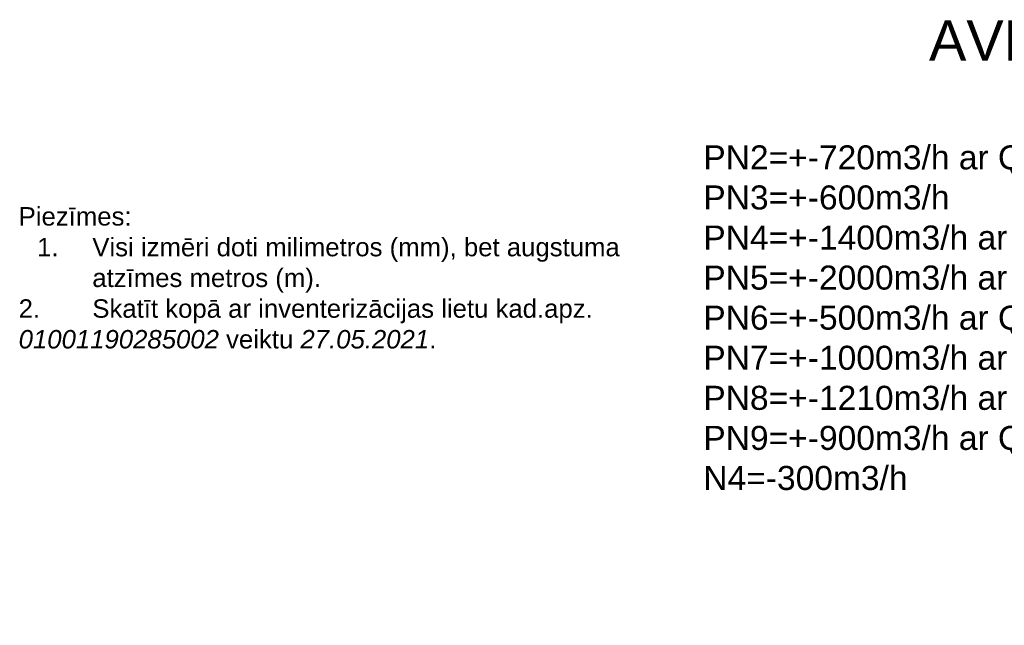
# Model space of a CAD drawing. Header units: millimetres. Extents: x -134161 to 355560, y -27497 to 30328.
# Tile 1 of 95: x -131508 to -119211, y -10813 to -3256. Entities that reach past the tile are written whole.
import ezdxf

# ---------------------------------------------------------------- set-up
doc = ezdxf.new("R2010")
doc.units = ezdxf.units.MM
doc.layers.get('0').update_dxf_attribs({"linetype": 'CONTINUOUS'})
doc.layers.add('0000 RAKSTLAUKUMS - LAYOUT', color=7, linetype='CONTINUOUS')
doc.layers.add('AVK-V_uzdevums', color=5, linetype='CONTINUOUS', lineweight=30)
doc.styles.add('PBL', font='arial.ttf')

msp = doc.modelspace()

# ---------------------------------------------------------------- texts
at = {"linetype": 'ByBlock', "style": 'PBL'}
msp.add_text('AVK 3.stāvā', height=500, dxfattribs=at).set_placement((-120151, -3765))
at = {"layer": '0000 RAKSTLAUKUMS - LAYOUT', "insert": (-131521, -5595), "char_height": 230, "width": 7851.02, "attachment_point": 1, "style": 'PBL'}
msp.add_mtext('{\\fArial|b0|i0|c186|p34;Piezīmes:\\P\\pi-690,l920,t920;1.^IVisi izmēri doti milimetros (mm), bet augstuma atzīmes metros (m).\\P2.^ISkatīt kopā ar inventerizācijas lietu kad.apz. \\fArial|b0|i1|c186|p34;01001190285002\\fArial|b0|i0|c186|p34; veiktu \\fArial|b0|i1|c186|p34;27.05.2021}.', dxfattribs=at)
at = {"layer": 'AVK-V_uzdevums', "insert": (-122970, -4824), "char_height": 300, "width": 9205.92, "attachment_point": 1, "style": 'PBL'}
msp.add_mtext('{\\fArial|b0|i0|c186|p34;PN2=+-720m3/h ar Qdz=3.5kW\\PPN3=+-600m3/h\\PPN4=+-1400m3/h ar Qdz=8kW\\PPN5=+-2000m3/h ar Qdz=12kW\\PPN6=+-500m3/h ar Qdz=3kW\\PPN7=+-1000m3/h ar Qdz=5kW\\PPN8=+-1210m3/h ar Qdz=7kW\\PPN9=+-900m3/h ar Qdz=5kW\\PN4=-300m3/h}', dxfattribs=at)

doc.saveas('drawing.dxf')
